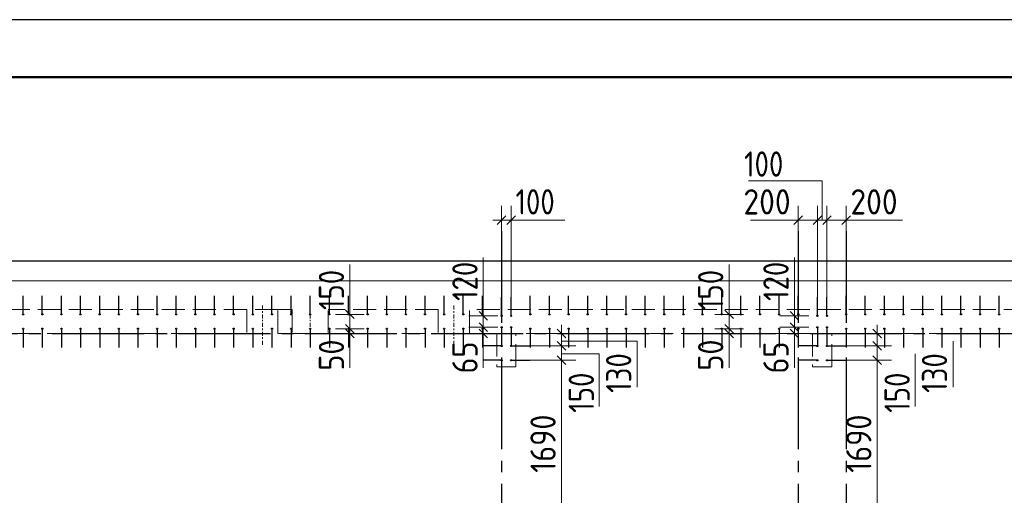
# Model space of a CAD drawing. Header units: millimetres. Extents: x 0 to 50400, y 0 to 35640.
# Tile 11 of 13: x 25179 to 35468, y 30672 to 35640. Entities that reach past the tile are written whole.
import ezdxf

# ---------------------------------------------------------------- set-up
doc = ezdxf.new("R2010")
doc.units = ezdxf.units.MM
doc.linetypes.add('______2', pattern=[324, 240, -84])
doc.linetypes.add('______5', pattern=[1320, 960, -120, 120, -120])
for name, color, linetype, lineweight in [('Standard', 7, 'Continuous', 25), ('Выпуски арматуры Г-обр.', 52, 'Continuous', 25), ('ЖБ Плита Фундамента верхний уровень', 7, 'Continuous', 35), ('ЖБ Стена верхний уровень', 7, 'Continuous', 35), ('Позиционная метка номер позиции', 7, 'Continuous', 13), ('Размерная линия_ общее', 7, 'Continuous', 13)]:
    doc.layers.add(name, color=color, linetype=linetype, lineweight=lineweight)
doc.layers.add('Оси', color=7, linetype='______5', lineweight=13, true_color=0x656565)
doc.styles.add('ISOCPEUR', font='txt')

msp = doc.modelspace()

# ---------------------------------------------------------------- linework, layer by layer
at = {"layer": 'Standard', "color": 7, "linetype": 'Continuous', "lineweight": 25, "transparency": 33554687}
msp.add_lwpolyline([(0, 0), (50400, 0), (50400, 35640), (0, 35640), (0, 0)], close=True, dxfattribs=at)
at = {"layer": 'Standard', "color": 7, "linetype": 'Continuous', "lineweight": 50, "transparency": 33554687}
msp.add_lwpolyline([(2400, 35040), (49800, 35040), (49800, 600), (2400, 600), (2400, 35040)], close=True, dxfattribs=at)
at = {"layer": 'Standard', "color": 254, "linetype": 'Continuous', "lineweight": -3, "true_color": 0xc4c4ff, "transparency": 33554687}
msp.add_lwpolyline([(7826, 10212), (40555, 10212), (40555, 33117), (7826, 33117), (7826, 10212)], dxfattribs=at)
at = {"layer": 'Выпуски арматуры Г-обр.', "color": 253, "linetype": 'Continuous', "lineweight": 25, "true_color": 0xa0a0a0, "transparency": 33554687}
for p, q in [((25215, 32562), (25215, 32757)), ((25415, 32562), (25415, 32757)), ((25615, 32562), (25615, 32757)), ((25815, 32562), (25815, 32757)), ((26015, 32562), (26015, 32757)), ((26215, 32562), (26215, 32757)), ((26415, 32562), (26415, 32757)), ((26615, 32562), (26615, 32757)), ((26815, 32562), (26815, 32757)), ((27015, 32562), (27015, 32757)), ((27215, 32562), (27215, 32757)), ((27415, 32562), (27415, 32757)), ((27615, 32562), (27615, 32757)), ((27815, 32562), (27815, 32757)), ((28015, 32562), (28015, 32757)), ((28215, 32562), (28215, 32757)), ((28415, 32562), (28415, 32757)), ((28615, 32562), (28615, 32757)), ((28815, 32562), (28815, 32757)), ((29015, 32562), (29015, 32757)), ((29215, 32562), (29215, 32757)), ((29415, 32562), (29415, 32757)), ((29615, 32562), (29615, 32757)), ((29815, 32562), (29815, 32757)), ((30015, 32562), (30015, 32757)), ((30215, 32547), (30215, 32742)), ((30315, 32547), (30315, 32742)), ((30515, 32562), (30515, 32757)), ((30715, 32562), (30715, 32757)), ((30915, 32562), (30915, 32757)), ((31115, 32562), (31115, 32757)), ((31315, 32562), (31315, 32757)), ((31515, 32562), (31515, 32757)), ((31715, 32562), (31715, 32757)), ((31915, 32562), (31915, 32757)), ((32115, 32562), (32115, 32757)), ((32315, 32562), (32315, 32757)), ((32515, 32562), (32515, 32757)), ((32715, 32562), (32715, 32757)), ((32915, 32562), (32915, 32757)), ((33115, 32562), (33115, 32757)), ((33315, 32562), (33315, 32757)), ((33515, 32547), (33515, 32742)), ((33615, 32547), (33615, 32742)), ((33815, 32562), (33815, 32757)), ((34015, 32562), (34015, 32757)), ((34215, 32562), (34215, 32757)), ((34415, 32562), (34415, 32757)), ((34615, 32562), (34615, 32757)), ((34815, 32562), (34815, 32757)), ((35015, 32562), (35015, 32757)), ((35215, 32562), (35215, 32757)), ((35415, 32562), (35415, 32757)), ((25215, 32412), (25215, 32217)), ((25415, 32412), (25415, 32217)), ((25615, 32412), (25615, 32217)), ((25815, 32412), (25815, 32217)), ((26015, 32412), (26015, 32217)), ((26215, 32412), (26215, 32217)), ((26415, 32412), (26415, 32217)), ((26615, 32412), (26615, 32217)), ((26815, 32412), (26815, 32217)), ((27015, 32412), (27015, 32217)), ((27215, 32412), (27215, 32217)), ((27415, 32412), (27415, 32217)), ((27615, 32412), (27615, 32217)), ((27815, 32412), (27815, 32217)), ((28015, 32412), (28015, 32217)), ((28215, 32412), (28215, 32217)), ((28415, 32412), (28415, 32217)), ((28615, 32412), (28615, 32217)), ((28815, 32412), (28815, 32217)), ((29015, 32412), (29015, 32217)), ((29215, 32412), (29215, 32217)), ((29415, 32412), (29415, 32217)), ((29615, 32412), (29615, 32217)), ((29815, 32412), (29815, 32217)), ((30015, 32412), (30015, 32217)), ((30215, 32427), (30215, 32232)), ((30315, 32427), (30315, 32232)), ((30515, 32412), (30515, 32217)), ((30715, 32412), (30715, 32217)), ((30915, 32412), (30915, 32217)), ((31115, 32412), (31115, 32217)), ((31315, 32412), (31315, 32217)), ((31515, 32412), (31515, 32217)), ((31715, 32412), (31715, 32217)), ((31915, 32412), (31915, 32217)), ((32115, 32412), (32115, 32217)), ((32315, 32412), (32315, 32217)), ((32515, 32412), (32515, 32217)), ((32715, 32412), (32715, 32217)), ((32915, 32412), (32915, 32217)), ((33115, 32412), (33115, 32217)), ((33315, 32412), (33315, 32217)), ((33515, 32427), (33515, 32232)), ((33615, 32427), (33615, 32232)), ((33815, 32412), (33815, 32217)), ((34015, 32412), (34015, 32217)), ((34215, 32412), (34215, 32217)), ((34415, 32412), (34415, 32217)), ((34615, 32412), (34615, 32217)), ((34815, 32412), (34815, 32217)), ((35015, 32412), (35015, 32217)), ((35215, 32412), (35215, 32217)), ((35415, 32412), (35415, 32217)), ((30215, 32232), (30020, 32232)), ((30315, 32232), (30510, 32232)), ((33515, 32232), (33320, 32232)), ((33615, 32232), (33810, 32232)), ((30215, 32082), (30020, 32082)), ((30315, 32082), (30510, 32082)), ((33515, 32082), (33320, 32082)), ((33615, 32082), (33810, 32082))]:
    msp.add_line(p, q, dxfattribs=at)
at = {"layer": 'Выпуски арматуры Г-обр.', "color": 7, "linetype": 'Continuous', "lineweight": 25, "transparency": 33554687}
for centre in [(25215, 32562), (25415, 32562), (25615, 32562), (25815, 32562), (26015, 32562), (26215, 32562), (26415, 32562), (26615, 32562), (26815, 32562), (27015, 32562), (27215, 32562), (27415, 32562), (27615, 32562), (27815, 32562), (28015, 32562), (28215, 32562), (28415, 32562), (28615, 32562), (28815, 32562), (29015, 32562), (29215, 32562), (29415, 32562), (29615, 32562), (29815, 32562), (30015, 32562), (30215, 32547), (30315, 32547), (30515, 32562), (30715, 32562), (30915, 32562), (31115, 32562), (31315, 32562), (31515, 32562), (31715, 32562), (31915, 32562), (32115, 32562), (32315, 32562), (32515, 32562), (32715, 32562), (32915, 32562), (33115, 32562), (33315, 32562), (33515, 32547), (33615, 32547), (33815, 32562), (34015, 32562), (34215, 32562), (34415, 32562), (34615, 32562), (34815, 32562), (35015, 32562), (35215, 32562), (35415, 32562), (25215, 32412), (25415, 32412), (25615, 32412), (25815, 32412), (26015, 32412), (26215, 32412), (26415, 32412), (26615, 32412), (26815, 32412), (27015, 32412), (27215, 32412), (27415, 32412), (27615, 32412), (27815, 32412), (28015, 32412), (28215, 32412), (28415, 32412), (28615, 32412), (28815, 32412), (29015, 32412), (29215, 32412), (29415, 32412), (29615, 32412), (29815, 32412), (30015, 32412), (30215, 32427), (30315, 32427), (30515, 32412), (30715, 32412), (30915, 32412), (31115, 32412), (31315, 32412), (31515, 32412), (31715, 32412), (31915, 32412), (32115, 32412), (32315, 32412), (32515, 32412), (32715, 32412), (32915, 32412), (33115, 32412), (33315, 32412), (33515, 32427), (33615, 32427), (33815, 32412), (34015, 32412), (34215, 32412), (34415, 32412), (34615, 32412), (34815, 32412), (35015, 32412), (35215, 32412), (35415, 32412), (30215, 32232), (30315, 32232), (33515, 32232), (33615, 32232), (30215, 32082), (30315, 32082), (33515, 32082), (33615, 32082)]:
    msp.add_circle(centre, 6, dxfattribs=at)
at = {"layer": 'ЖБ Плита Фундамента верхний уровень', "color": 8, "linetype": 'Continuous', "lineweight": 18, "transparency": 33554687}
msp.add_line((40215, 32912), (8715, 32912), dxfattribs=at)
at = {"layer": 'ЖБ Стена верхний уровень', "color": 250, "linetype": '______2', "lineweight": 13, "true_color": 0x3b3b3b, "transparency": 33554687}
for p, q in [((27553, 32612), (9015, 32612)), ((27553, 32612), (27553, 32362)), ((27878, 32612), (27553, 32612)), ((27878, 32362), (27878, 32612)), ((28027, 32612), (27878, 32612)), ((28027, 32612), (28027, 32362)), ((28404, 32362), (28404, 32612)), ((29553, 32612), (28404, 32612)), ((29553, 32612), (29553, 32362)), ((29878, 32362), (29878, 32612)), ((39915, 32612), (29878, 32612)), ((9265, 32362), (27553, 32362)), ((27553, 32362), (27878, 32362)), ((27878, 32362), (36075, 32362)), ((28027, 32362), (28404, 32362)), ((29553, 32362), (29878, 32362)), ((30365, 32362), (30165, 32362)), ((30165, 32362), (30165, 32012)), ((30365, 32012), (30365, 32362)), ((33665, 32362), (33465, 32362)), ((33465, 32362), (33465, 32012)), ((33665, 32012), (33665, 32362)), ((30165, 32012), (30365, 32012)), ((33465, 32012), (33665, 32012))]:
    msp.add_line(p, q, dxfattribs=at)
at = {"layer": 'ЖБ Стена верхний уровень', "color": 250, "linetype": '______2', "lineweight": 18, "true_color": 0x3b3b3b, "transparency": 33554687}
for points in [[(27716, 32612), (27716, 32654), (27716, 32612)], [(27716, 32596), (27716, 32579), (27716, 32596)], [(27716, 32520), (27716, 32562), (27716, 32520)], [(27716, 32505), (27716, 32489), (27716, 32505)], [(27716, 32430), (27716, 32472), (27716, 32430)], [(27716, 32413), (27716, 32397), (27716, 32413)], [(27716, 32338), (27716, 32380), (27716, 32338)], [(27716, 32323), (27716, 32306), (27716, 32323)], [(27716, 32244), (27716, 32285), (27716, 32244)]]:
    msp.add_lwpolyline(points, dxfattribs=at)
at = {"layer": 'ЖБ Стена верхний уровень', "color": 250, "linetype": '______2', "lineweight": 13, "true_color": 0x3b3b3b, "transparency": 33554687}
for points in [[(28216, 32612), (28216, 32654), (28216, 32612)], [(29716, 32612), (29716, 32654), (29716, 32612)], [(28216, 32596), (28216, 32579), (28216, 32596)], [(28216, 32520), (28216, 32562), (28216, 32520)], [(29716, 32596), (29716, 32579), (29716, 32596)], [(29716, 32520), (29716, 32562), (29716, 32520)], [(28216, 32505), (28216, 32489), (28216, 32505)], [(28216, 32430), (28216, 32472), (28216, 32430)], [(28216, 32413), (28216, 32397), (28216, 32413)], [(29716, 32505), (29716, 32489), (29716, 32505)], [(29716, 32430), (29716, 32472), (29716, 32430)], [(29716, 32413), (29716, 32397), (29716, 32413)], [(28216, 32338), (28216, 32380), (28216, 32338)], [(28216, 32323), (28216, 32306), (28216, 32323)], [(29716, 32338), (29716, 32380), (29716, 32338)], [(29716, 32323), (29716, 32306), (29716, 32323)], [(28216, 32244), (28216, 32285), (28216, 32244)], [(29716, 32244), (29716, 32285), (29716, 32244)]]:
    msp.add_lwpolyline(points, dxfattribs=at)
at = {"layer": 'Оси', "color": 8, "linetype": '______5', "lineweight": -3, "transparency": 33554687}
for p, q in [((30215, 33432), (30215, 8317)), ((33315, 33432), (33315, 8317)), ((33815, 33432), (33815, 8317)), ((8359, 32362), (42964, 32362))]:
    msp.add_line(p, q, dxfattribs=at)
at = {"layer": 'Позиционная метка номер позиции', "color": 7, "linetype": 'Continuous', "lineweight": 13, "transparency": 33554687}
for p, q in [((33565, 33955), (32795, 33955)), ((33565, 33545), (33565, 33955)), ((30315, 33545), (30875, 33545)), ((33315, 33545), (32815, 33545)), ((33815, 33545), (34405, 33545)), ((30024, 32547), (30024, 33157)), ((33274, 32547), (33274, 33157)), ((28629, 32612), (28629, 33082)), ((32592, 32612), (32592, 33082)), ((28629, 32362), (28629, 32002)), ((30024, 32362), (30024, 32002)), ((32592, 32362), (32592, 32002)), ((33274, 32362), (33274, 32002)), ((30840, 32281), (31632, 32281)), ((31632, 32281), (31632, 31801)), ((34932, 32281), (34932, 31801)), ((30840, 32151), (31235, 32151)), ((31235, 32151), (31235, 31600)), ((34535, 32151), (34535, 31600))]:
    msp.add_line(p, q, dxfattribs=at)
at = {"layer": 'Размерная линия_ общее', "color": 7, "linetype": 'Continuous', "lineweight": 13, "transparency": 33554687}
for p, q in [((30215, 33545), (30215, 33695)), ((30315, 33545), (30315, 33695)), ((33315, 33545), (33315, 33695)), ((33515, 33545), (33515, 33695)), ((33615, 33545), (33615, 33695)), ((33815, 33545), (33815, 33695)), ((30215, 33545), (30125, 33545)), ((30215, 33545), (30215, 33395)), ((30215, 33545), (30215, 33401)), ((30215, 33545), (30315, 33545)), ((30315, 33545), (30315, 33395)), ((30315, 33545), (30315, 32647)), ((30315, 33545), (30405, 33545)), ((33315, 33545), (33225, 33545)), ((33315, 33545), (33315, 33395)), ((33315, 33545), (33315, 33532)), ((33315, 33545), (33515, 33545)), ((33515, 33545), (33515, 33395)), ((33515, 33545), (33515, 32647)), ((33515, 33545), (33615, 33545)), ((33615, 33545), (33615, 33395)), ((33615, 33545), (33615, 32647)), ((33615, 33545), (33815, 33545)), ((33815, 33545), (33815, 33395)), ((33815, 33545), (33815, 33472)), ((33815, 33545), (33905, 33545)), ((28629, 32562), (28629, 32652)), ((30024, 32547), (30024, 32637)), ((32592, 32562), (32592, 32652)), ((33274, 32547), (33274, 32637)), ((28629, 32562), (28479, 32562)), ((28629, 32562), (28779, 32562)), ((28629, 32412), (28629, 32562)), ((30024, 32547), (29874, 32547)), ((30024, 32547), (30174, 32547)), ((30024, 32547), (30115, 32547)), ((30024, 32427), (30024, 32547)), ((32592, 32562), (32442, 32562)), ((32592, 32562), (32742, 32562)), ((32592, 32412), (32592, 32562)), ((33274, 32547), (33124, 32547)), ((33274, 32547), (33424, 32547)), ((33274, 32547), (33365, 32547)), ((33274, 32427), (33274, 32547)), ((28629, 32412), (28479, 32412)), ((28629, 32412), (28779, 32412)), ((28629, 32362), (28629, 32412)), ((30024, 32427), (29874, 32427)), ((30024, 32427), (30174, 32427)), ((30024, 32427), (30115, 32427)), ((30024, 32362), (30024, 32427)), ((30840, 32362), (30840, 32452)), ((32592, 32412), (32442, 32412)), ((32592, 32412), (32742, 32412)), ((32592, 32362), (32592, 32412)), ((33274, 32427), (33124, 32427)), ((33274, 32427), (33424, 32427)), ((33274, 32427), (33365, 32427)), ((33274, 32362), (33274, 32427)), ((34140, 32362), (34140, 32452)), ((28629, 32362), (28479, 32362)), ((28629, 32362), (28779, 32362)), ((28629, 32362), (28629, 32272)), ((30024, 32362), (29874, 32362)), ((30024, 32362), (30174, 32362)), ((30024, 32362), (30024, 32362)), ((30024, 32362), (30024, 32272)), ((30840, 32362), (30690, 32362)), ((30840, 32362), (30709, 32362)), ((30840, 32362), (30990, 32362)), ((30840, 32232), (30840, 32362)), ((32592, 32362), (32442, 32362)), ((32592, 32362), (32742, 32362)), ((32592, 32362), (32592, 32272)), ((33274, 32362), (33124, 32362)), ((33274, 32362), (33424, 32362)), ((33274, 32362), (33274, 32362)), ((33274, 32362), (33274, 32272)), ((34140, 32362), (33990, 32362)), ((34140, 32362), (34009, 32362)), ((34140, 32362), (34290, 32362)), ((34140, 32232), (34140, 32362)), ((30840, 32232), (30415, 32232)), ((30840, 32232), (30690, 32232)), ((30840, 32232), (30990, 32232)), ((30840, 32082), (30840, 32232)), ((34140, 32232), (33715, 32232)), ((34140, 32232), (33990, 32232)), ((34140, 32232), (34290, 32232)), ((34140, 32082), (34140, 32232)), ((30840, 32082), (30421, 32082)), ((30840, 32082), (30690, 32082)), ((30840, 32082), (30990, 32082)), ((34140, 32082), (33721, 32082)), ((34140, 32082), (33990, 32082)), ((34140, 32082), (34290, 32082))]:
    msp.add_line(p, q, dxfattribs=at)
at = {"layer": 'Размерная линия_ общее', "color": 7, "linetype": 'Continuous', "lineweight": 25, "transparency": 33554687}
for p, q in [((30170, 33500), (30260, 33590)), ((30270, 33500), (30360, 33590)), ((33270, 33500), (33360, 33590)), ((33470, 33500), (33560, 33590)), ((33570, 33500), (33660, 33590)), ((33770, 33500), (33860, 33590)), ((28674, 32517), (28584, 32607)), ((30069, 32502), (29979, 32592)), ((32637, 32517), (32547, 32607)), ((33319, 32502), (33229, 32592)), ((28674, 32367), (28584, 32457)), ((30069, 32382), (29979, 32472)), ((32637, 32367), (32547, 32457)), ((33319, 32382), (33229, 32472)), ((28674, 32317), (28584, 32407)), ((30069, 32317), (29979, 32407)), ((30885, 32317), (30795, 32407)), ((32637, 32317), (32547, 32407)), ((33319, 32317), (33229, 32407)), ((34185, 32317), (34095, 32407)), ((30885, 32187), (30795, 32277)), ((34185, 32187), (34095, 32277)), ((30885, 32037), (30795, 32127)), ((34185, 32037), (34095, 32127))]:
    msp.add_line(p, q, dxfattribs=at)
at = {"layer": 'Размерная линия_ общее', "color": 7, "linetype": 'Continuous', "lineweight": 13, "transparency": 33554687}
for points in [[(30840, 30392), (30840, 30787), (30840, 30787), (30840, 30825), (30840, 30825), (30840, 30849), (30840, 30849), (30840, 32082)], [(34140, 30392), (34140, 30789), (34140, 30789), (34140, 30825), (34140, 30825), (34140, 30849), (34140, 30849), (34140, 32082)]]:
    msp.add_lwpolyline(points, dxfattribs=at)

# ---------------------------------------------------------------- texts
at = {"layer": 'Размерная линия_ общее', "color": 7, "linetype": 'Continuous', "lineweight": 25, "transparency": 33554687, "char_height": 264, "attachment_point": 7, "style": 'ISOCPEUR'}
for s, insert, width in [('\\W0.83;100', (32749, 34000), 610.29), ('\\W0.83;100', (30360, 33605), 610.29), ('\\W0.91;200', (32742, 33605), 674.39), ('\\W0.91;200', (33860, 33605), 674.38)]:
    msp.add_mtext(s, dxfattribs=dict(at, insert=insert, width=width))
at = {"layer": 'Размерная линия_ общее', "color": 7, "linetype": 'Continuous', "lineweight": 25, "transparency": 33554687, "char_height": 264, "attachment_point": 7, "rotation": 90, "style": 'ISOCPEUR'}
for s, insert, width in [('\\W0.83;120', (29964, 32702), 610.29), ('\\W0.83;120', (33214, 32702), 610.29), ('\\W0.83;150', (28569, 32607), 610.29), ('\\W0.83;150', (32532, 32607), 610.29), ('\\W0.87;50', (28569, 31974), 484.71), ('\\W0.87;65', (29964, 31944), 484.71), ('\\W0.83;130', (31570, 31742), 610.29), ('\\W0.87;50', (32532, 31974), 484.71), ('\\W0.87;65', (33214, 31944), 484.71), ('\\W0.83;130', (34871, 31742), 610.29), ('\\W0.83;150', (31180, 31534), 610.29), ('\\W0.83;150', (34480, 31534), 610.29), ('\\W0.87;1690', (30780, 30907), 800.28), ('\\W0.87;1690', (34080, 30907), 800.28)]:
    msp.add_mtext(s, dxfattribs=dict(at, insert=insert, width=width))

doc.saveas('drawing.dxf')
